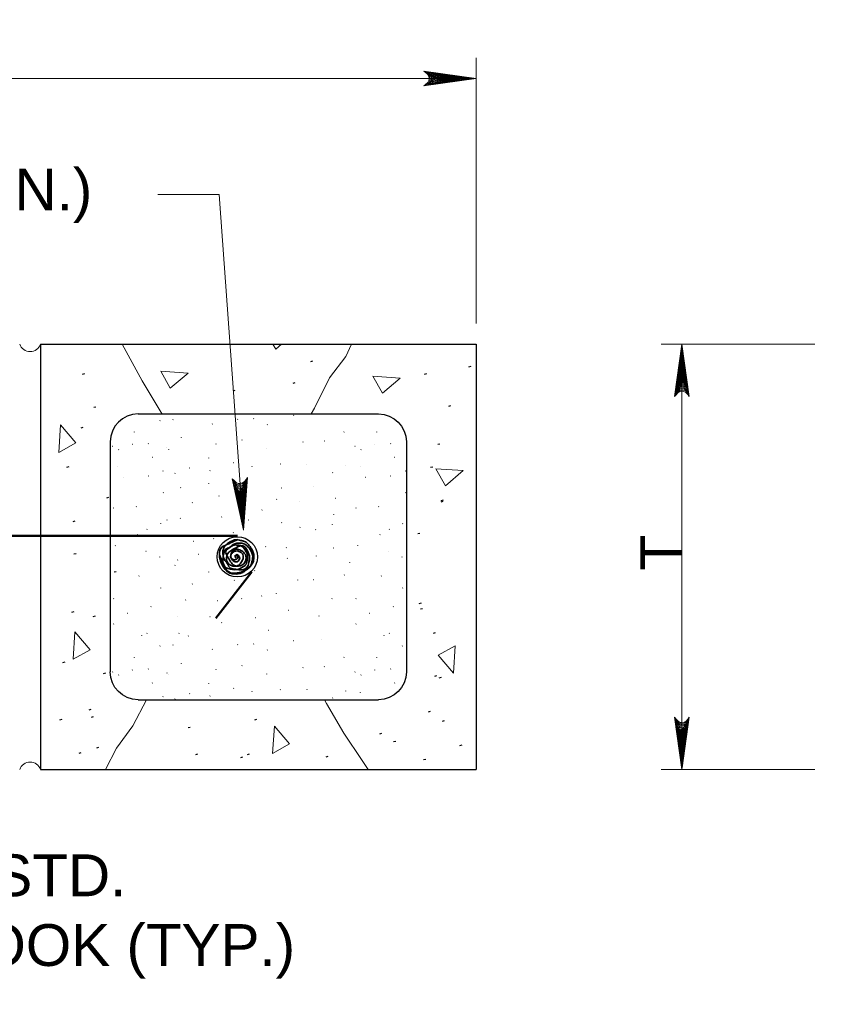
# Model space of a CAD drawing. Extents: x -1004 to 916, y -640 to 704.
# Tile 9 of 21: x -738 to -622, y 458 to 600. Entities that reach past the tile are written whole.
import ezdxf

# ---------------------------------------------------------------- set-up
doc = ezdxf.new("R2010")
doc.units = 0
doc.header["$MEASUREMENT"] = 0
for name, color, linetype, lineweight in [('Level 1', 7, 'Continuous', 18), ('Level 15', 7, 'Continuous', 18), ('Level 45', 7, 'Continuous', 18), ('Level 46', 7, 'Continuous', 18), ('Level 50', 7, 'Continuous', 18), ('Level 53', 7, 'Continuous', 18)]:
    doc.layers.add(name, color=color, linetype=linetype, lineweight=lineweight)
doc.styles.add('NOTES', font='romans.shx')

# ---------------------------------------------------------------- blocks, each defined once
blk = doc.blocks.new('LARROW_8')
at = {"color": 0, "linetype": 'ByBlock', "lineweight": -2, "flags": 128}
blk.add_lwpolyline([(-4.925, 0.713), (0, 0), (-4.921, -0.713), (-4.768, -0.594), (-4.551, -0.382), (-4.445, -0.185), (-4.417, 0), (-4.457, 0.209), (-4.571, 0.413), (-4.791, 0.614), (-4.925, 0.713), (-0.146, 0.008), (-4.764, -0.665), (-4.622, -0.559), (-4.394, -0.343), (-4.319, -0.063), (-4.37, 0.217), (-4.504, 0.409), (-4.665, 0.567), (-4.776, 0.654), (-0.406, 0.008), (-4.555, -0.587), (-4.409, -0.492), (-4.335, -0.37), (-4.252, -0.213), (-4.209, 0.008), (-4.232, 0.189), (-4.319, 0.331), (-4.496, 0.445), (-4.614, 0.583), (-0.709, 0.008), (-4.327, -0.5), (-4.165, -0.299), (-4.118, -0.055), (-4.142, 0.217), (-4.453, 0.512), (-1.047, 0.024), (-4.118, -0.406), (-4.075, -0.264), (-3.98, -0.035), (-4.039, 0.209), (-4.283, 0.425), (-1.358, 0.024), (-4.008, -0.315), (-3.921, -0.142), (-3.882, 0.043), (-4.067, 0.331), (-1.728, 0.024), (-3.846, -0.236), (-3.787, -0.106), (-3.772, 0.043), (-3.921, 0.252), (-2.169, 0.024), (-3.713, -0.15), (-3.669, 0.051), (-3.811, 0.173), (-2.531, 0.024), (-3.61, -0.091), (-3.634, 0.102), (-2.902, 0.024), (-3.567, -0.028), (-3.587, 0.031), (-3.358, 0.031)], dxfattribs=at)
blk = doc.blocks.new('LARROW_6')
at = {"layer": 'Level 46', "color": 1, "linetype": 'Continuous', "lineweight": 18, "flags": 128}
blk.add_lwpolyline([(-4.925, 0.712), (0, 0), (-4.921, -0.713), (-4.768, -0.594), (-4.551, -0.382), (-4.445, -0.185), (-4.417, 0), (-4.457, 0.209), (-4.571, 0.413), (-4.791, 0.614), (-4.925, 0.712), (-0.146, 0.008), (-4.764, -0.666), (-4.622, -0.559), (-4.394, -0.343), (-4.319, -0.063), (-4.37, 0.217), (-4.504, 0.409), (-4.665, 0.567), (-4.776, 0.654), (-0.405, 0.008), (-4.555, -0.587), (-4.41, -0.492), (-4.335, -0.37), (-4.252, -0.213), (-4.209, 0.008), (-4.232, 0.189), (-4.319, 0.331), (-4.496, 0.445), (-4.614, 0.583), (-0.709, 0.008), (-4.327, -0.5), (-4.165, -0.299), (-4.118, -0.055), (-4.142, 0.217), (-4.453, 0.512), (-1.047, 0.024), (-4.118, -0.405), (-4.075, -0.264), (-3.98, -0.035), (-4.039, 0.209), (-4.284, 0.425), (-1.358, 0.024), (-4.008, -0.315), (-3.921, -0.142), (-3.882, 0.043), (-4.067, 0.331), (-1.728, 0.024), (-3.846, -0.236), (-3.787, -0.106), (-3.772, 0.043), (-3.921, 0.252), (-2.169, 0.024), (-3.713, -0.15), (-3.669, 0.051), (-3.811, 0.173), (-2.531, 0.023), (-3.61, -0.091), (-3.634, 0.102), (-2.902, 0.024), (-3.567, -0.028), (-3.587, 0.031), (-3.358, 0.032)], dxfattribs=at)

msp = doc.modelspace()

# ---------------------------------------------------------------- linework, layer by layer
at = {"layer": 'Level 1', "color": 3, "linetype": 'Continuous', "lineweight": 35}
msp.add_3dface([(-1003.74, 704.14), (916.28, 704.14), (916.28, -639.88), (-1003.74, -639.88)], dxfattribs=at)
at = {"layer": 'Level 15', "color": 7, "linetype": 'Continuous', "lineweight": 25}
for p, q in [((-735.09, 553.15), (-735.09, 492.16)), ((-735.09, 553.15), (-672.59, 553.15)), ((-672.59, 553.15), (-672.59, 492.16)), ((-721.09, 543.15), (-686.59, 543.15)), ((-725.09, 539.15), (-725.09, 506.16)), ((-682.59, 539.15), (-682.59, 506.16)), ((-721.09, 502.16), (-686.59, 502.16)), ((-735.09, 492.16), (-672.59, 492.16))]:
    msp.add_line(p, q, dxfattribs=at)
at = {"layer": 'Level 15', "color": 7, "linetype": 'Continuous', "lineweight": 18}
msp.add_arc((-736.58, 553.68), 1.58, 199.1648, 340.8352, dxfattribs=at)
at = {"layer": 'Level 15', "color": 7, "linetype": 'Continuous', "lineweight": 25}
msp.add_arc((-721.09, 539.15), 4, 90, 180, dxfattribs=at)
at = {"layer": 'Level 15', "color": 7, "linetype": 'Continuous', "lineweight": 25, "extrusion": (0, 0, -1)}
for centre, start, end in [((686.59, 539.15), 90, 180), ((721.09, 506.16), 270, 0), ((686.59, 506.16), 180, 270)]:
    msp.add_arc(centre, 4, start, end, dxfattribs=at)
at = {"layer": 'Level 15', "color": 7, "linetype": 'Continuous', "lineweight": 18, "extrusion": (0, 0, -1)}
msp.add_arc((736.58, 491.64), 1.58, 19.1648, 160.8352, dxfattribs=at)
at = {"layer": 'Level 45', "color": 4, "linetype": 'Continuous', "lineweight": 50}
for p, q in [((-828.83, 525.66), (-706.84, 525.66)), ((-704.76, 520.49), (-709.94, 513.85))]:
    msp.add_line(p, q, dxfattribs=at)
at = {"layer": 'Level 45', "color": 4, "linetype": 'Continuous', "lineweight": 25}
msp.add_circle((-706.84, 522.66), 2.89, dxfattribs=at)
at = {"layer": 'Level 45', "color": 4, "linetype": 'Continuous', "lineweight": 35}
for points, knots in [([(-706.78, 525.14), (-707.48, 524.82), (-708.17, 524.5), (-708.87, 524.18), (-709.54, 523.87), (-709.49, 522.67), (-709.25, 522.02), (-709.06, 521.47), (-708.76, 520.93), (-708.22, 520.5), (-708.01, 520.34), (-707.8, 520.27), (-707.57, 520.23), (-707.21, 520.18), (-706.82, 520.17), (-706.46, 520.28), (-706.27, 520.33), (-706.1, 520.4), (-705.94, 520.5), (-705.78, 520.6), (-705.64, 520.71), (-705.5, 520.82), (-705.36, 520.92), (-705.23, 521.01), (-705.11, 521.13), (-704.97, 521.27), (-704.89, 521.46), (-704.83, 521.65), (-704.78, 521.79), (-704.75, 521.93), (-704.72, 522.08), (-704.67, 522.32), (-704.61, 522.57), (-704.63, 522.82), (-704.64, 523.01), (-704.74, 523.2), (-704.83, 523.39), (-704.9, 523.55), (-704.98, 523.69), (-705.08, 523.83), (-705.26, 524.1), (-705.46, 524.3), (-705.76, 524.47), (-705.95, 524.59), (-706.15, 524.62), (-706.35, 524.63), (-706.72, 524.64), (-707.1, 524.61), (-707.46, 524.42), (-707.65, 524.32), (-707.75, 524.15), (-707.91, 524.05), (-708.11, 523.91), (-708.38, 523.91), (-708.57, 523.71), (-708.76, 523.49), (-708.78, 523.22), (-708.82, 522.97), (-708.92, 522.44), (-709.08, 521.83), (-708.71, 521.31), (-708.56, 521.11), (-708.36, 521.05), (-708.14, 520.98), (-707.74, 520.85), (-707.33, 520.76), (-706.94, 520.84), (-706.59, 520.91), (-706.27, 521.06), (-705.95, 521.27), (-705.8, 521.36), (-705.66, 521.44), (-705.59, 521.6), (-705.48, 521.83), (-705.46, 522.07), (-705.43, 522.31), (-705.4, 522.53), (-705.35, 522.75), (-705.38, 522.96), (-705.41, 523.17), (-705.54, 523.33), (-705.65, 523.52), (-705.83, 523.79), (-706, 524.1), (-706.26, 524.21), (-706.43, 524.29), (-706.65, 524.16), (-706.83, 524.07), (-707.1, 523.93), (-707.36, 523.78), (-707.62, 523.62), (-707.83, 523.48), (-708.02, 523.39), (-708.2, 523.15), (-708.38, 522.93), (-708.4, 522.69), (-708.4, 522.46), (-708.39, 522.22), (-708.35, 521.99), (-708.18, 521.76), (-708.05, 521.57), (-707.88, 521.48), (-707.7, 521.4), (-707.4, 521.29), (-707.04, 521.25), (-706.76, 521.4), (-706.59, 521.5), (-706.46, 521.62), (-706.33, 521.79), (-706.19, 521.98), (-706.09, 522.17), (-706.03, 522.38), (-705.97, 522.56), (-705.97, 522.78), (-706.06, 522.97), (-706.13, 523.13), (-706.25, 523.25), (-706.4, 523.34), (-706.67, 523.52), (-707.01, 523.55), (-707.29, 523.42), (-707.47, 523.34), (-707.62, 523.2), (-707.73, 523.03), (-707.84, 522.86), (-707.84, 522.6), (-707.67, 522.43), (-707.52, 522.29), (-707.34, 522.2), (-707.19, 522.23), (-707.05, 522.26), (-706.89, 522.38), (-706.78, 522.49), (-706.69, 522.58), (-706.83, 522.89), (-706.96, 522.86), (-707.07, 522.84), (-707.17, 522.81), (-707.27, 522.78)], [0, 0, 0, 0, 0.06234, 0.06234, 0.06234, 0.122024, 0.122024, 0.122024, 0.17187, 0.17187, 0.17187, 0.190774, 0.190774, 0.190774, 0.221113, 0.221113, 0.221113, 0.236472, 0.236472, 0.236472, 0.251185, 0.251185, 0.251185, 0.26468, 0.26468, 0.26468, 0.28073, 0.28073, 0.28073, 0.292718, 0.292718, 0.292718, 0.312841, 0.312841, 0.312841, 0.329362, 0.329362, 0.329362, 0.34316, 0.34316, 0.34316, 0.368501, 0.368501, 0.368501, 0.385257, 0.385257, 0.385257, 0.415829, 0.415829, 0.415829, 0.431665, 0.431665, 0.431665, 0.451708, 0.451708, 0.451708, 0.47284, 0.47284, 0.47284, 0.517959, 0.517959, 0.517959, 0.536063, 0.536063, 0.536063, 0.56873, 0.56873, 0.56873, 0.598147, 0.598147, 0.598147, 0.611361, 0.611361, 0.611361, 0.631133, 0.631133, 0.631133, 0.648959, 0.648959, 0.648959, 0.665673, 0.665673, 0.665673, 0.690811, 0.690811, 0.690811, 0.706582, 0.706582, 0.706582, 0.731336, 0.731336, 0.731336, 0.751583, 0.751583, 0.751583, 0.771232, 0.771232, 0.771232, 0.791126, 0.791126, 0.791126, 0.807351, 0.807351, 0.807351, 0.832804, 0.832804, 0.832804, 0.84838, 0.84838, 0.84838, 0.866381, 0.866381, 0.866381, 0.882601, 0.882601, 0.882601, 0.896228, 0.896228, 0.896228, 0.92057, 0.92057, 0.92057, 0.936585, 0.936585, 0.936585, 0.952923, 0.952923, 0.952923, 0.967157, 0.967157, 0.967157, 0.980202, 0.980202, 0.980202, 0.991416, 0.991416, 0.991416, 1, 1, 1, 1]), ([(-709.42, 522.95), (-709.1, 522.25), (-708.79, 521.56), (-708.46, 520.86), (-708.15, 520.2), (-706.95, 520.24), (-706.3, 520.48), (-705.75, 520.68), (-705.22, 520.98), (-704.79, 521.52), (-704.62, 521.73), (-704.55, 521.93), (-704.51, 522.16), (-704.46, 522.53), (-704.45, 522.92), (-704.56, 523.28), (-704.62, 523.46), (-704.68, 523.64), (-704.79, 523.8), (-704.89, 523.95), (-704.99, 524.09), (-705.1, 524.24), (-705.2, 524.37), (-705.3, 524.5), (-705.42, 524.62), (-705.56, 524.76), (-705.75, 524.84), (-705.94, 524.9), (-706.08, 524.95), (-706.22, 524.98), (-706.37, 525.02), (-706.61, 525.07), (-706.86, 525.13), (-707.1, 525.11), (-707.3, 525.09), (-707.48, 524.99), (-707.67, 524.9), (-707.83, 524.83), (-707.97, 524.75), (-708.11, 524.65), (-708.38, 524.47), (-708.58, 524.27), (-708.76, 523.98), (-708.87, 523.78), (-708.91, 523.58), (-708.92, 523.38), (-708.93, 523.01), (-708.89, 522.63), (-708.7, 522.27), (-708.6, 522.09), (-708.44, 521.98), (-708.33, 521.82), (-708.19, 521.63), (-708.19, 521.36), (-707.99, 521.17), (-707.77, 520.97), (-707.51, 520.95), (-707.26, 520.91), (-706.72, 520.82), (-706.12, 520.65), (-705.6, 521.02), (-705.39, 521.17), (-705.33, 521.38), (-705.26, 521.6), (-705.13, 521.99), (-705.05, 522.41), (-705.12, 522.79), (-705.19, 523.14), (-705.35, 523.46), (-705.55, 523.78), (-705.64, 523.93), (-705.72, 524.07), (-705.88, 524.15), (-706.11, 524.26), (-706.35, 524.27), (-706.59, 524.31), (-706.81, 524.34), (-707.03, 524.38), (-707.24, 524.35), (-707.45, 524.32), (-707.62, 524.2), (-707.8, 524.08), (-708.07, 523.9), (-708.38, 523.74), (-708.5, 523.47), (-708.57, 523.3), (-708.44, 523.08), (-708.35, 522.9), (-708.21, 522.63), (-708.07, 522.37), (-707.9, 522.12), (-707.76, 521.9), (-707.67, 521.71), (-707.44, 521.53), (-707.21, 521.36), (-706.97, 521.33), (-706.74, 521.34), (-706.5, 521.34), (-706.27, 521.39), (-706.04, 521.55), (-705.85, 521.69), (-705.76, 521.85), (-705.69, 522.04), (-705.57, 522.33), (-705.54, 522.69), (-705.69, 522.97), (-705.78, 523.15), (-705.91, 523.28), (-706.07, 523.4), (-706.26, 523.54), (-706.45, 523.64), (-706.66, 523.71), (-706.85, 523.77), (-707.06, 523.76), (-707.26, 523.67), (-707.42, 523.6), (-707.53, 523.49), (-707.63, 523.33), (-707.8, 523.07), (-707.83, 522.72), (-707.71, 522.44), (-707.63, 522.26), (-707.48, 522.11), (-707.31, 522), (-707.14, 521.89), (-706.88, 521.89), (-706.72, 522.06), (-706.57, 522.21), (-706.48, 522.39), (-706.51, 522.54), (-706.54, 522.69), (-706.66, 522.84), (-706.77, 522.95), (-706.87, 523.04), (-707.18, 522.9), (-707.14, 522.77), (-707.12, 522.67), (-707.09, 522.57), (-707.07, 522.47)], [0, 0, 0, 0, 0.062357, 0.062357, 0.062357, 0.12203, 0.12203, 0.12203, 0.171826, 0.171826, 0.171826, 0.190821, 0.190821, 0.190821, 0.22113, 0.22113, 0.22113, 0.236493, 0.236493, 0.236493, 0.25116, 0.25116, 0.25116, 0.264653, 0.264653, 0.264653, 0.280694, 0.280694, 0.280694, 0.292728, 0.292728, 0.292728, 0.312763, 0.312763, 0.312763, 0.329325, 0.329325, 0.329325, 0.343103, 0.343103, 0.343103, 0.368391, 0.368391, 0.368391, 0.385191, 0.385191, 0.385191, 0.415792, 0.415792, 0.415792, 0.431654, 0.431654, 0.431654, 0.451645, 0.451645, 0.451645, 0.472774, 0.472774, 0.472774, 0.517884, 0.517884, 0.517884, 0.536004, 0.536004, 0.536004, 0.568696, 0.568696, 0.568696, 0.59802, 0.59802, 0.59802, 0.61129, 0.61129, 0.61129, 0.63106, 0.63106, 0.63106, 0.648853, 0.648853, 0.648853, 0.665571, 0.665571, 0.665571, 0.690765, 0.690765, 0.690765, 0.706596, 0.706596, 0.706596, 0.731319, 0.731319, 0.731319, 0.751564, 0.751564, 0.751564, 0.771239, 0.771239, 0.771239, 0.791066, 0.791066, 0.791066, 0.807296, 0.807296, 0.807296, 0.832772, 0.832772, 0.832772, 0.848334, 0.848334, 0.848334, 0.866309, 0.866309, 0.866309, 0.882554, 0.882554, 0.882554, 0.896237, 0.896237, 0.896237, 0.920492, 0.920492, 0.920492, 0.936555, 0.936555, 0.936555, 0.952875, 0.952875, 0.952875, 0.967122, 0.967122, 0.967122, 0.98021, 0.98021, 0.98021, 0.991434, 0.991434, 0.991434, 1, 1, 1, 1])]:
    msp.add_open_spline(points, degree=3, knots=knots, dxfattribs=at)
at = {"layer": 'Level 46', "color": 1, "linetype": 'Continuous', "lineweight": 18, "flags": 128}
msp.add_lwpolyline([(-718.26, 574.63), (-709.43, 574.63), (-705.94, 526.46)], dxfattribs=at)
at = {"layer": 'Level 50', "color": 1, "linetype": 'Continuous', "lineweight": 18}
for p, q in [((-672.59, 556.15), (-672.59, 594.26)), ((-863.08, 591.27), (-672.59, 591.27)), ((-623.95, 553.15), (-646.03, 553.15)), ((-643.04, 492.16), (-643.04, 553.15)), ((-623.95, 492.16), (-646.03, 492.16))]:
    msp.add_line(p, q, dxfattribs=at)
at = {"layer": 'Level 53', "color": 2, "linetype": 'Continuous', "lineweight": 25}
for p, q in [((-696.04, 550.74), (-696.35, 550.65)), ((-673.35, 549.94), (-673.65, 549.85)), ((-728.79, 548.91), (-729.09, 548.82)), ((-679.7, 548.91), (-680.01, 548.82)), ((-698.57, 547.61), (-698.87, 547.53)), ((-707.2, 546.53), (-707.51, 546.44)), ((-727.14, 544.15), (-727.45, 544.06)), ((-676.25, 544.33), (-676.56, 544.24)), ((-706.77, 542.42), (-706.81, 542.38)), ((-704.49, 542.5), (-704.53, 542.47)), ((-698.74, 542.98), (-698.77, 542.94)), ((-694.75, 543.12), (-694.79, 543.08)), ((-729.01, 541.21), (-729.32, 541.12)), ((-717.92, 542.21), (-717.96, 542.17)), ((-716.07, 542.35), (-716.1, 542.31)), ((-710.42, 541.74), (-710.45, 541.71)), ((-702.51, 541.65), (-702.54, 541.61)), ((-721.63, 540.6), (-721.66, 540.56)), ((-714.88, 539.76), (-714.91, 539.73)), ((-691.5, 540.59), (-691.54, 540.56)), ((-686.86, 540.6), (-686.89, 540.56)), ((-724.7, 538.5), (-724.74, 538.47)), ((-721.91, 538.78), (-721.94, 538.75)), ((-719.6, 538.92), (-719.64, 538.89)), ((-716.95, 538.36), (-716.98, 538.33)), ((-709.92, 538.85), (-709.95, 538.82)), ((-706.14, 539.41), (-706.18, 539.38)), ((-702.65, 538.22), (-702.68, 538.19)), ((-697.41, 539.13), (-697.44, 539.1)), ((-694.33, 539.27), (-694.37, 539.24)), ((-689.93, 538.5), (-689.97, 538.47)), ((-687.14, 538.78), (-687.17, 538.75)), ((-684.83, 538.92), (-684.86, 538.89)), ((-677.79, 538.84), (-678.09, 538.75)), ((-723.86, 538.05), (-723.9, 538.01)), ((-719.01, 536.93), (-719.05, 536.9)), ((-716.7, 538.08), (-716.73, 538.05)), ((-710.96, 536.86), (-711, 536.82)), ((-689.09, 538.05), (-689.13, 538.01)), ((-684.24, 536.93), (-684.28, 536.9)), ((-731.04, 535.57), (-731.34, 535.49)), ((-723.98, 535.59), (-724.01, 535.56)), ((-713.66, 535.4), (-713.7, 535.37)), ((-707.36, 536.16), (-707.39, 536.13)), ((-704.75, 535.67), (-704.78, 535.64)), ((-700.67, 535.97), (-700.71, 535.94)), ((-696.85, 535.97), (-696.89, 535.94)), ((-691.31, 535.78), (-691.34, 535.75)), ((-689.21, 535.59), (-689.24, 535.56)), ((-678.81, 535.54), (-679.12, 535.46)), ((-723.22, 534.06), (-723.25, 534.03)), ((-719.59, 534.25), (-719.62, 534.22)), ((-717.5, 534.97), (-717.54, 534.94)), ((-715.77, 534.64), (-715.8, 534.6)), ((-710.76, 535.04), (-710.79, 535.01)), ((-693.15, 534.76), (-693.18, 534.73)), ((-688.44, 534.06), (-688.48, 534.03)), ((-684.81, 534.25), (-684.85, 534.22)), ((-682.73, 534.97), (-682.77, 534.94)), ((-714.95, 532.59), (-714.98, 532.56)), ((-710.96, 533.22), (-711, 533.19)), ((-706.4, 533.3), (-706.44, 533.26)), ((-700.48, 532.53), (-700.52, 532.5)), ((-695.9, 532.72), (-695.93, 532.69)), ((-725.31, 531.15), (-725.62, 531.06)), ((-717.43, 531.89), (-717.47, 531.86)), ((-709.46, 531.38), (-709.49, 531.35)), ((-705.79, 532.31), (-705.83, 532.28)), ((-682.66, 531.89), (-682.7, 531.86)), ((-724.55, 529.66), (-724.59, 529.63)), ((-721.31, 529.86), (-721.34, 529.82)), ((-713.28, 530.43), (-713.32, 530.39)), ((-701.18, 530.91), (-701.22, 530.88)), ((-697.9, 530.56), (-697.93, 530.53)), ((-692.73, 531.05), (-692.76, 531.02)), ((-689.78, 529.66), (-689.82, 529.63)), ((-686.53, 529.86), (-686.57, 529.82)), ((-677.35, 530.6), (-677.65, 530.51)), ((-677.33, 530.78), (-677.63, 530.7)), ((-709.08, 528.4), (-709.11, 528.36)), ((-703.28, 529.38), (-703.31, 529.34)), ((-693.03, 528.71), (-693.06, 528.67)), ((-730.17, 527.77), (-730.47, 527.69)), ((-717.85, 527.42), (-717.89, 527.38)), ((-716.91, 527.94), (-716.95, 527.91)), ((-715.02, 528.19), (-715.05, 528.15)), ((-705.26, 527.94), (-705.29, 527.91)), ((-700.48, 527.56), (-700.52, 527.53)), ((-697.83, 526.93), (-697.86, 526.89)), ((-693.22, 527.28), (-693.25, 527.24)), ((-683.08, 527.42), (-683.12, 527.38)), ((-721.11, 525.84), (-721.15, 525.81)), ((-719.78, 526.61), (-719.81, 526.57)), ((-707.4, 526.16), (-707.44, 526.12)), ((-695.59, 526.58), (-695.63, 526.54)), ((-686.34, 525.84), (-686.38, 525.81)), ((-685.01, 526.61), (-685.04, 526.57)), ((-680.64, 526.02), (-680.95, 525.94)), ((-724.35, 524.27), (-724.39, 524.24)), ((-713.09, 524.88), (-713.12, 524.85)), ((-710.22, 525.27), (-710.26, 525.23)), ((-702.77, 524.12), (-702.81, 524.09)), ((-689.58, 524.27), (-689.62, 524.24)), ((-729.98, 523.11), (-730.29, 523.02)), ((-719.95, 523.43), (-719.98, 523.4)), ((-717.99, 522.66), (-718.03, 522.63)), ((-712.43, 523.01), (-712.47, 522.98)), ((-699.78, 523.99), (-699.82, 523.96)), ((-695.51, 522.78), (-695.55, 522.75)), ((-693.01, 523.92), (-693.04, 523.89)), ((-685.18, 523.43), (-685.21, 523.4)), ((-683.22, 522.66), (-683.26, 522.63)), ((-715.77, 521.44), (-715.8, 521.41)), ((-715.38, 522.21), (-715.42, 522.17)), ((-708.38, 522.59), (-708.41, 522.56)), ((-705.26, 522.21), (-705.29, 522.17)), ((-699.64, 522.45), (-699.68, 522.42)), ((-690.74, 521.83), (-690.77, 521.79)), ((-724.22, 520.53), (-724.52, 520.45)), ((-720.92, 519.91), (-720.96, 519.88)), ((-710.96, 520.49), (-711, 520.46)), ((-704.33, 520.7), (-704.36, 520.67)), ((-691.47, 520.08), (-691.5, 520.04)), ((-686.15, 519.91), (-686.19, 519.88)), ((-713.28, 518.77), (-713.32, 518.73)), ((-707.26, 519.31), (-707.3, 519.27)), ((-698.19, 519.34), (-698.22, 519.31)), ((-695.87, 519.38), (-695.91, 519.34)), ((-717.85, 518.19), (-717.89, 518.15)), ((-703.35, 517.07), (-703.38, 517.03)), ((-701.25, 517.43), (-701.28, 517.39)), ((-683.08, 518.19), (-683.12, 518.15)), ((-724.55, 516.66), (-724.59, 516.63)), ((-714.24, 516.47), (-714.27, 516.44)), ((-709.64, 516.37), (-709.67, 516.33)), ((-706.21, 516.66), (-706.25, 516.63)), ((-693.22, 516.66), (-693.26, 516.63)), ((-689.78, 516.66), (-689.82, 516.63)), ((-680.48, 516), (-680.78, 515.91)), ((-730.31, 514.77), (-730.62, 514.68)), ((-727.26, 514.15), (-727.56, 514.07)), ((-722.61, 514.55), (-722.64, 514.52)), ((-719.2, 515.52), (-719.24, 515.48)), ((-699.5, 514.97), (-699.54, 514.94)), ((-695.13, 514.18), (-695.17, 514.14)), ((-687.83, 514.55), (-687.87, 514.52)), ((-684.43, 515.52), (-684.47, 515.48)), ((-680.25, 515.22), (-680.56, 515.14)), ((-724.55, 513.03), (-724.59, 513)), ((-715.37, 514.06), (-715.4, 514.03)), ((-710.76, 514.06), (-710.79, 514.03)), ((-709.08, 513.22), (-709.11, 513.19)), ((-704.26, 513.92), (-704.29, 513.89)), ((-689.78, 513.03), (-689.82, 513)), ((-720.58, 511.4), (-720.61, 511.37)), ((-719.78, 511.69), (-719.81, 511.66)), ((-715.19, 511.69), (-715.23, 511.66)), ((-713.85, 511.31), (-713.89, 511.28)), ((-702.37, 512.1), (-702.4, 512.07)), ((-685.81, 511.4), (-685.84, 511.37)), ((-685.01, 511.69), (-685.04, 511.66)), ((-678.45, 511.75), (-678.75, 511.66)), ((-716.07, 510.01), (-716.1, 509.97)), ((-706.77, 510.08), (-706.81, 510.04)), ((-704.49, 510.16), (-704.53, 510.13)), ((-698.74, 510.63), (-698.77, 510.6)), ((-694.75, 510.77), (-694.79, 510.74)), ((-717.92, 509.87), (-717.96, 509.83)), ((-710.42, 509.4), (-710.45, 509.36)), ((-702.51, 509.31), (-702.54, 509.27)), ((-683.15, 509.87), (-683.19, 509.83)), ((-731.61, 507.54), (-731.92, 507.46)), ((-721.63, 508.26), (-721.66, 508.22)), ((-714.88, 507.42), (-714.91, 507.38)), ((-706.14, 507.07), (-706.18, 507.03)), ((-691.5, 508.25), (-691.54, 508.22)), ((-686.86, 508.26), (-686.89, 508.22)), ((-725.78, 505.97), (-726.09, 505.89)), ((-724.7, 506.16), (-724.74, 506.13)), ((-723.86, 505.71), (-723.9, 505.67)), ((-721.91, 506.44), (-721.94, 506.4)), ((-719.6, 506.58), (-719.64, 506.54)), ((-716.95, 506.02), (-716.98, 505.99)), ((-716.7, 505.74), (-716.73, 505.71)), ((-709.92, 506.51), (-709.95, 506.47)), ((-702.65, 505.88), (-702.68, 505.85)), ((-697.41, 506.79), (-697.44, 506.75)), ((-694.33, 506.93), (-694.37, 506.89)), ((-689.93, 506.16), (-689.97, 506.13)), ((-689.09, 505.71), (-689.13, 505.67)), ((-687.14, 506.44), (-687.17, 506.4)), ((-684.83, 506.58), (-684.86, 506.54)), ((-719.01, 504.59), (-719.05, 504.55)), ((-710.96, 504.52), (-711, 504.48)), ((-684.24, 504.59), (-684.28, 504.55)), ((-678.26, 505.57), (-678.56, 505.48)), ((-677.61, 505.34), (-677.91, 505.25)), ((-713.66, 503.06), (-713.7, 503.02)), ((-707.36, 503.82), (-707.39, 503.79)), ((-704.75, 503.33), (-704.78, 503.29)), ((-700.67, 503.63), (-700.71, 503.6)), ((-696.85, 503.63), (-696.89, 503.6)), ((-691.31, 503.44), (-691.34, 503.41)), ((-689.21, 503.25), (-689.24, 503.22)), ((-717.5, 502.63), (-717.54, 502.59)), ((-715.77, 502.29), (-715.8, 502.26)), ((-710.76, 502.7), (-710.79, 502.66)), ((-693.15, 502.42), (-693.18, 502.38)), ((-727.86, 500.75), (-728.16, 500.66)), ((-679.16, 500.48), (-679.47, 500.39)), ((-732.05, 499.31), (-732.35, 499.22)), ((-727.52, 499.71), (-727.83, 499.63)), ((-704.09, 499.3), (-704.4, 499.21)), ((-677.17, 499.12), (-677.47, 499.03)), ((-713.61, 498.2), (-713.91, 498.11)), ((-686.14, 497.32), (-686.45, 497.24)), ((-684.12, 496.19), (-684.42, 496.1)), ((-729.3, 494.54), (-729.61, 494.45)), ((-726.75, 495.31), (-727.06, 495.22)), ((-674.64, 495.63), (-674.95, 495.54)), ((-712.55, 494.34), (-712.85, 494.25)), ((-706.11, 493.93), (-706.41, 493.84)), ((-705.14, 494.34), (-705.44, 494.25)), ((-693.84, 494.01), (-694.14, 493.93)), ((-679.81, 493.6), (-680.12, 493.52))]:
    msp.add_line(p, q, dxfattribs=at)
at = {"layer": 'Level 53', "color": 2, "linetype": 'Continuous', "lineweight": 18, "flags": 128}
for points in [[(-723.36, 553.15), (-720.52, 547.91), (-717.61, 543.1)], [(-700.51, 553.15), (-701.34, 552.45), (-701.73, 553.15)], [(-696.26, 543.15), (-695.78, 543.97), (-693.6, 548.34), (-691.27, 551.4), (-690.47, 553.15)], [(-725.75, 492.16), (-724.16, 495.19), (-721.83, 498.4), (-719.88, 502.16)], [(-694.32, 502.16), (-694.04, 501.6), (-691.57, 497.38), (-688.94, 493.44), (-688.05, 492.16)]]:
    msp.add_lwpolyline(points, dxfattribs=at)
at = {"layer": 'Level 53', "color": 2, "linetype": 'Continuous', "lineweight": 18}
for points in [[(-713.92, 549.02), (-716.48, 546.84), (-717.84, 549.27)], [(-683.46, 548.3), (-686.02, 546.13), (-687.39, 548.56)], [(-732.2, 541.57), (-730.02, 539.01), (-732.45, 537.64)], [(-674.42, 535.04), (-676.98, 532.86), (-678.35, 535.29)], [(-730.16, 511.88), (-727.98, 509.33), (-730.41, 507.96)], [(-675.84, 505.97), (-678.02, 508.53), (-675.58, 509.9)], [(-701.53, 498.36), (-699.35, 495.81), (-701.78, 494.44)]]:
    msp.add_3dface(points, dxfattribs=at)

# ---------------------------------------------------------------- block references
at = {"layer": 'Level 46', "color": 1, "linetype": 'Continuous', "lineweight": 18, "xscale": 1.523999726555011, "yscale": 1.523999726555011, "zscale": 1.523999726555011, "rotation": 274.1416142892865}
msp.add_blockref('LARROW_6', (-705.94, 526.46), dxfattribs=at)
at = {"layer": 'Level 50', "color": 1, "linetype": 'Continuous', "lineweight": 18, "xscale": 1.519127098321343, "yscale": 1.469972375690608, "zscale": 0.03175}
msp.add_blockref('LARROW_8', (-672.59, 591.27), dxfattribs=at)
for p, rotation in [((-643.04, 553.15), 90), ((-643.04, 492.16), 270)]:
    msp.add_blockref('LARROW_8', p, dxfattribs=dict(at, rotation=rotation))

# ---------------------------------------------------------------- texts
at = {"layer": 'Level 46', "color": 1, "linetype": 'Continuous', "lineweight": 25, "insert": (-787.73, 578.35), "char_height": 6, "attachment_point": 1, "line_spacing_factor": 0.725795, "style": 'NOTES'}
msp.add_mtext('\\fArial|b0|i0|c0|p39;#4 BARS (MIN.)', dxfattribs=at)
at = {"layer": 'Level 46', "color": 1, "linetype": 'Continuous', "lineweight": 25, "insert": (-787.03, 479.97), "char_height": 6, "attachment_point": 1, "style": 'NOTES'}
msp.add_mtext('\\fArial|b0|i0|c0|p39;#3 TIES W/ STD. \\P135-DEG HOOK (TYP.)', dxfattribs=at)
at = {"layer": 'Level 50', "color": 1, "linetype": 'Continuous', "lineweight": 25, "insert": (-649.02, 520.7), "char_height": 6, "attachment_point": 1, "rotation": 90, "line_spacing_factor": 0.722892, "style": 'NOTES'}
msp.add_mtext('\\fArial|b0|i0|c0|p39;T', dxfattribs=at)

doc.saveas('drawing.dxf')
